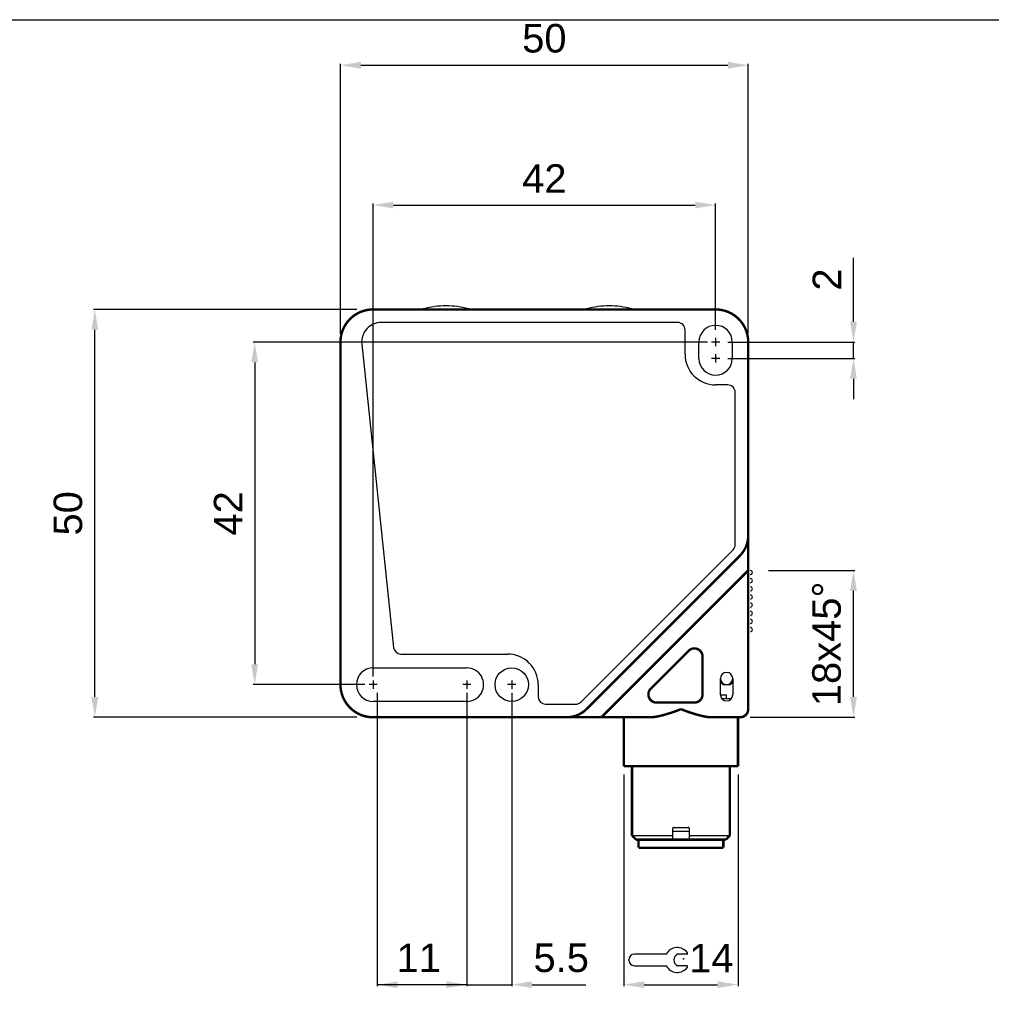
# Model space of a CAD drawing. Extents: x 2205 to 2615, y 964 to 1361.
# Tile 28 of 29: x 2412 to 2531, y 1240 to 1361. Entities that reach past the tile are written whole.
import ezdxf

# ---------------------------------------------------------------- set-up
doc = ezdxf.new("R2010")
doc.units = 0
doc.header["$MEASUREMENT"] = 0
doc.linetypes.add('TRATTEGGIATA2', pattern=[0.375, 0.25, -0.125])
doc.layers.get('0').update_dxf_attribs({"linetype": 'CONTINUOUS'})
doc.layers.get('DEFPOINTS').update_dxf_attribs({"linetype": 'CONTINUOUS'})
doc.layers.add('TRATTEGGIO', color=7, linetype='TRATTEGGIATA2')
doc.styles.add('QUOTE', font='ARIAL.TTF', dxfattribs={"height": 3.5})
doc.dimstyles.new('QUOTE', dxfattribs={"dimscale": 0, "dimtxt": 2.5, "dimasz": 2.5, "dimexe": 0.18, "dimexo": 1, "dimgap": 1.5, "dimtad": 1, "dimdec": 1, "dimzin": 0, "dimdsep": 46, "dimtxsty": 'QUOTE', "dimcen": 0.09, "dimadec": 0, "dimazin": 0, "dimtm": -0.1, "dimtfac": 0.5, "dimtdec": 1, "dimtmove": 0, "dimatfit": 0, "dimfxl": 0, "dimtolj": 2, "dimtzin": 0, "dimarcsym": 0})

# ---------------------------------------------------------------- blocks, each defined once
blk = doc.blocks.new('*D56')
at = {"color": 0, "linetype": 'ByBlock', "lineweight": -2}
for p, q in [((2453.681805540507, 1325.462850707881), (2421.385797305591, 1325.462850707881)), ((2421.565797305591, 1277.962850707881), (2421.565797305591, 1322.962850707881)), ((2453.681805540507, 1275.462850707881), (2421.385797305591, 1275.462850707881))]:
    blk.add_line(p, q, dxfattribs=at)
at = {"color": 0, "linetype": 'ByBlock'}
for points in [[(2421.149130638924, 1322.962850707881), (2421.982463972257, 1322.962850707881), (2421.565797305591, 1325.462850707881)], [(2421.149130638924, 1277.962850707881), (2421.982463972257, 1277.962850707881), (2421.565797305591, 1275.462850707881)]]:
    blk.add_solid(points, dxfattribs=at)
at = {"layer": 'DEFPOINTS', "color": 0, "linetype": 'ByBlock'}
for p in [(2421.565797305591, 1325.462850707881), (2454.681805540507, 1325.462850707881), (2454.681805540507, 1275.462850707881)]:
    blk.add_point(p, dxfattribs=at)
at = {"color": 0, "linetype": 'ByBlock', "insert": (2418.278791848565, 1300.462850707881), "char_height": 3.5, "attachment_point": 5, "rotation": 90, "style": 'QUOTE'}
blk.add_mtext('\\A2;50', dxfattribs=at)
blk = doc.blocks.new('*D57')
at = {"color": 0, "linetype": 'ByBlock', "lineweight": -2}
for p, q in [((2514.587925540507, 1323.962850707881), (2514.587925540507, 1331.781063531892)), ((2499.181805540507, 1321.462850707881), (2514.767925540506, 1321.462850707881)), ((2514.587925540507, 1319.462850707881), (2514.587925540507, 1321.462850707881)), ((2499.181805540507, 1319.462850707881), (2514.767925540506, 1319.462850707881)), ((2514.587925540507, 1316.962850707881), (2514.587925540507, 1314.462850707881))]:
    blk.add_line(p, q, dxfattribs=at)
at = {"color": 0, "linetype": 'ByBlock'}
for points in [[(2514.17125887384, 1323.962850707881), (2515.004592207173, 1323.962850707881), (2514.587925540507, 1321.462850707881)], [(2514.17125887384, 1316.962850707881), (2515.004592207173, 1316.962850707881), (2514.587925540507, 1319.462850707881)]]:
    blk.add_solid(points, dxfattribs=at)
at = {"layer": 'DEFPOINTS', "color": 0, "linetype": 'ByBlock'}
for p in [(2498.181805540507, 1321.462850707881), (2514.587925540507, 1321.462850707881), (2498.181805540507, 1319.462850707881)]:
    blk.add_point(p, dxfattribs=at)
at = {"color": 0, "linetype": 'ByBlock', "insert": (2511.330763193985, 1329.121957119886), "char_height": 3.5, "attachment_point": 5, "rotation": 90, "style": 'QUOTE'}
blk.add_mtext('\\A2;2', dxfattribs=at)
blk = doc.blocks.new('*D58')
at = {"color": 0, "linetype": 'ByBlock', "lineweight": -2}
for p, q in [((2451.681805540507, 1322.462850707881), (2451.681805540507, 1355.58054921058)), ((2454.181805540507, 1355.40054921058), (2499.1818040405, 1355.40054921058)), ((2501.6818040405, 1322.462858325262), (2501.6818040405, 1355.58054921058))]:
    blk.add_line(p, q, dxfattribs=at)
at = {"color": 0, "linetype": 'ByBlock'}
for points in [[(2454.181805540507, 1355.817215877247), (2454.181805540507, 1354.983882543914), (2451.681805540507, 1355.40054921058)], [(2499.1818040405, 1355.817215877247), (2499.1818040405, 1354.983882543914), (2501.6818040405, 1355.40054921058)]]:
    blk.add_solid(points, dxfattribs=at)
at = {"layer": 'DEFPOINTS', "color": 0, "linetype": 'ByBlock'}
for p in [(2501.6818040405, 1355.40054921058), (2451.681805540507, 1321.462850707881), (2501.6818040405, 1321.462858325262)]:
    blk.add_point(p, dxfattribs=at)
at = {"color": 0, "linetype": 'ByBlock', "insert": (2476.681804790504, 1358.687554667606), "char_height": 3.5, "attachment_point": 5, "style": 'QUOTE'}
blk.add_mtext('\\A2;50', dxfattribs=at)
blk = doc.blocks.new('*D59')
at = {"color": 0, "linetype": 'ByBlock', "lineweight": -2}
for p, q in [((2455.681805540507, 1280.462850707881), (2455.681805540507, 1338.435226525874)), ((2458.181805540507, 1338.255226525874), (2495.181805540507, 1338.255226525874)), ((2497.681805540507, 1322.962850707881), (2497.681805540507, 1338.435226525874))]:
    blk.add_line(p, q, dxfattribs=at)
at = {"color": 0, "linetype": 'ByBlock'}
for points in [[(2458.181805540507, 1338.671893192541), (2458.181805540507, 1337.838559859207), (2455.681805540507, 1338.255226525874)], [(2495.181805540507, 1338.671893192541), (2495.181805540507, 1337.838559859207), (2497.681805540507, 1338.255226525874)]]:
    blk.add_solid(points, dxfattribs=at)
at = {"layer": 'DEFPOINTS', "color": 0, "linetype": 'ByBlock'}
for p in [(2497.681805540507, 1338.255226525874), (2497.681805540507, 1321.962850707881), (2455.681805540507, 1279.462850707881)]:
    blk.add_point(p, dxfattribs=at)
at = {"color": 0, "linetype": 'ByBlock', "insert": (2476.681805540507, 1341.512388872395), "char_height": 3.5, "attachment_point": 5, "style": 'QUOTE'}
blk.add_mtext('\\A2;42', dxfattribs=at)
blk = doc.blocks.new('*D67')
at = {"color": 0, "linetype": 'ByBlock', "lineweight": -2}
for p, q in [((2496.681805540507, 1321.462850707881), (2440.984075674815, 1321.462850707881)), ((2441.164075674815, 1318.962850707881), (2441.164075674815, 1281.962850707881)), ((2454.681805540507, 1279.462850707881), (2440.984075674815, 1279.462850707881))]:
    blk.add_line(p, q, dxfattribs=at)
at = {"color": 0, "linetype": 'ByBlock'}
for points in [[(2440.747409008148, 1318.962850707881), (2441.580742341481, 1318.962850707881), (2441.164075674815, 1321.462850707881)], [(2440.747409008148, 1281.962850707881), (2441.580742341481, 1281.962850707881), (2441.164075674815, 1279.462850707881)]]:
    blk.add_solid(points, dxfattribs=at)
at = {"layer": 'DEFPOINTS', "color": 0, "linetype": 'ByBlock'}
for p in [(2497.681805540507, 1321.462850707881), (2441.164075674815, 1279.462850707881), (2455.681805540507, 1279.462850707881)]:
    blk.add_point(p, dxfattribs=at)
at = {"color": 0, "linetype": 'ByBlock', "insert": (2437.906913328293, 1300.462850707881), "char_height": 3.5, "attachment_point": 5, "rotation": 90, "style": 'QUOTE'}
blk.add_mtext('\\A2;42', dxfattribs=at)
blk = doc.blocks.new('*D68')
at = {"color": 0, "linetype": 'ByBlock', "lineweight": -2}
for p, q in [((2504.181805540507, 1293.462850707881), (2514.767925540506, 1293.462850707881)), ((2514.587925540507, 1277.962850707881), (2514.587925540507, 1290.962850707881)), ((2501.901725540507, 1275.462850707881), (2514.767925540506, 1275.462850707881))]:
    blk.add_line(p, q, dxfattribs=at)
at = {"color": 0, "linetype": 'ByBlock'}
for points in [[(2514.17125887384, 1290.962850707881), (2515.004592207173, 1290.962850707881), (2514.587925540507, 1293.462850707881)], [(2514.17125887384, 1277.962850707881), (2515.004592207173, 1277.962850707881), (2514.587925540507, 1275.462850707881)]]:
    blk.add_solid(points, dxfattribs=at)
at = {"layer": 'DEFPOINTS', "color": 0, "linetype": 'ByBlock'}
for p in [(2503.181805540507, 1293.462850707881), (2514.587925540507, 1293.462850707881), (2500.901725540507, 1275.462850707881)]:
    blk.add_point(p, dxfattribs=at)
at = {"color": 0, "linetype": 'ByBlock', "insert": (2511.30092008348, 1284.462850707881), "char_height": 3.5, "attachment_point": 5, "rotation": 90, "style": 'QUOTE'}
blk.add_mtext('\\A2;18x45°', dxfattribs=at)
blk = doc.blocks.new('CHIAVE')
at = {"color": 7, "linetype": 'Continuous'}
for p, q in [((-2.1019256, 0.55938389), (-6.0060054, 0.55938389)), ((0.40096534, 0.55938389), (-0.68337709, 0.55938389)), ((-6.7060054, -0.14061611), (-6.7060054, -0.15238505)), ((-6.0060054, -0.85238505), (-2.1019256, -0.85238505)), ((0.40096534, -0.85238505), (-0.68337709, -0.85238505))]:
    blk.add_line(p, q, dxfattribs=at)
for centre, radius, start, end in [((-0.75067349, -0.14650058), 1.524518, 35.382058, 152.41775), ((-6.0060054, -0.14061611), 0.7, 90, 180), ((-0.44807877, -0.14650058), 0.74406867, 108.4352, 251.5648), ((0.40096534, 0.67138389), 0.112, 270, 35.38206000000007), ((-6.0060054, -0.15238505), 0.7, 180, 270), ((-0.75067349, -0.14650058), 1.524518, 207.58225, 324.61794), ((0.40096534, -0.96438505), 0.112, 324.61794, 90)]:
    blk.add_arc(centre, radius, start, end, dxfattribs=at)
at = {"color": 1, "linetype": 'Continuous'}
blk.add_point((0, 0), dxfattribs=at)

msp = doc.modelspace()

# ---------------------------------------------------------------- linework, layer by layer
at = {"color": 7, "linetype": 'Continuous'}
for p, q in [((2493.029625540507, 1323.86299070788), (2456.685965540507, 1323.86337070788)), ((2493.929615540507, 1319.96298070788), (2493.929615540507, 1322.96299070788)), ((2497.681805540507, 1321.962850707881), (2497.681805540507, 1320.962850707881)), ((2454.295065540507, 1321.211380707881), (2458.201935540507, 1284.01890070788)), ((2495.631795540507, 1319.462850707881), (2495.631795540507, 1321.462850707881)), ((2498.181805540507, 1321.462850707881), (2497.181805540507, 1321.462850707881)), ((2499.731805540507, 1321.462850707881), (2499.731805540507, 1319.462850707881)), ((2498.181805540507, 1319.462850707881), (2497.181805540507, 1319.462850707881)), ((2497.681805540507, 1319.962850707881), (2497.681805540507, 1318.962850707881)), ((2499.179615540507, 1316.21298070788), (2497.679615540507, 1316.21298070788)), ((2500.079615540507, 1296.61984070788), (2500.079615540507, 1315.312980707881)), ((2481.159165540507, 1277.326590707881), (2499.816015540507, 1295.98344070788)), ((2500.681805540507, 1292.462850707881), (2500.681805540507, 1292.462850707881)), ((2459.096995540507, 1283.21298070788), (2472.179615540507, 1283.21298070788)), ((2455.681805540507, 1281.512640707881), (2467.181805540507, 1281.512630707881)), ((2455.681805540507, 1279.962850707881), (2455.681805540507, 1278.962850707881)), ((2467.181805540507, 1279.962850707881), (2467.181805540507, 1278.962850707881)), ((2472.681805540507, 1279.962850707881), (2472.681805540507, 1278.962850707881)), ((2498.281805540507, 1278.212850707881), (2498.281805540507, 1280.212850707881)), ((2498.281805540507, 1279.76285070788), (2498.581805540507, 1279.462850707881)), ((2499.481805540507, 1279.462850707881), (2499.781795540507, 1279.762840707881)), ((2499.781805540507, 1280.212850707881), (2499.781805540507, 1278.212850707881)), ((2456.181805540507, 1279.462850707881), (2455.181805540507, 1279.462850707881)), ((2467.681805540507, 1279.462850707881), (2466.681805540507, 1279.462850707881)), ((2473.181805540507, 1279.462850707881), (2472.181805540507, 1279.462850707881)), ((2475.929615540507, 1279.46298070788), (2475.929615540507, 1277.96298070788)), ((2498.581805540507, 1279.462850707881), (2499.031805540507, 1279.462850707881)), ((2499.031805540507, 1279.462850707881), (2499.481805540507, 1279.462850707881)), ((2467.181805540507, 1277.413050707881), (2455.681805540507, 1277.413050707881)), ((2499.031805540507, 1278.162850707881), (2498.283475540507, 1278.162850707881)), ((2499.582065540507, 1277.712850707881), (2498.481545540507, 1277.712850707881)), ((2499.031805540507, 1277.712850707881), (2499.031805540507, 1278.162850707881)), ((2476.829615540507, 1277.062980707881), (2480.522765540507, 1277.062980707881)), ((2483.681795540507, 1275.462840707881), (2483.681795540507, 1275.462840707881)), ((2492.428685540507, 1260.962850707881), (2492.428685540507, 1261.86285070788)), ((2494.428685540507, 1261.462850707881), (2492.428685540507, 1261.462850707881)), ((2492.528685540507, 1261.962850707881), (2493.428685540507, 1261.962850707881)), ((2493.428685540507, 1261.962850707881), (2494.328685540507, 1261.962850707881)), ((2494.428685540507, 1261.86285070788), (2494.428685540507, 1260.962850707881)), ((2487.428675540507, 1260.962850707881), (2492.428685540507, 1260.962850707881)), ((2492.278685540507, 1260.462850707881), (2492.428685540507, 1260.61285070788)), ((2492.428685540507, 1260.61285070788), (2492.428685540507, 1260.962850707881)), ((2494.428685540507, 1260.962850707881), (2499.428675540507, 1260.962850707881)), ((2494.428685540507, 1260.962850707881), (2494.428685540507, 1260.61285070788)), ((2494.428685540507, 1260.61285070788), (2494.578685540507, 1260.462850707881))]:
    msp.add_line(p, q, dxfattribs=at)
at = {"color": 7, "linetype": 'ByBlock'}
for p, q in [((2456.181805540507, 1278.462850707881), (2456.181805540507, 1242.49931157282)), ((2467.181805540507, 1278.462850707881), (2467.181805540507, 1242.49931157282)), ((2467.181805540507, 1278.462850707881), (2467.181805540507, 1242.49931157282)), ((2472.681805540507, 1278.462850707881), (2472.681805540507, 1242.49931157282)), ((2486.428685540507, 1268.462850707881), (2486.428685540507, 1242.49931157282)), ((2500.428685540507, 1268.462850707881), (2500.428685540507, 1242.49931157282)), ((2467.181805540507, 1242.67931157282), (2456.181805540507, 1242.67931157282)), ((2464.681805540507, 1242.67931157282), (2462.181805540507, 1242.67931157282)), ((2467.181805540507, 1242.67931157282), (2472.681805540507, 1242.67931157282)), ((2469.681805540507, 1242.67931157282), (2472.181805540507, 1242.67931157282)), ((2475.181805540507, 1242.67931157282), (2481.771282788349, 1242.67931157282)), ((2488.928685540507, 1242.67931157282), (2497.928685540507, 1242.67931157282))]:
    msp.add_line(p, q, dxfattribs=at)
at = {"color": 7, "linetype": 'Continuous', "const_width": 0.3}
for points in [[(2455.681805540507, 1325.462850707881, 0.414213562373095), (2451.681805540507, 1321.462850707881)], [(2501.6818040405, 1321.462858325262, 0.4142130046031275), (2497.681805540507, 1325.46284920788)], [(2500.65667927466, 1295.266146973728, 0.198912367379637), (2501.681805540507, 1297.741020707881)], [(2496.081805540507, 1282.903050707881, 0.668178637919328), (2494.37469875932, 1283.610157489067)], [(2451.681805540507, 1279.462850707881, 0.414213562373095), (2455.681805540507, 1275.462850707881)], [(2489.73449875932, 1278.969957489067, 0.6681786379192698), (2490.441605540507, 1277.26285070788)], [(2495.081805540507, 1277.26285070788, 0.414213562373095), (2496.081805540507, 1278.26285070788)], [(2479.403625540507, 1275.462850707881, 0.198912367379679), (2481.87849927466, 1276.487976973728)], [(2493.428675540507, 1276.462850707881), (2493.294715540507, 1276.40697070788, -0.0029546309), (2493.160225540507, 1276.35274070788, -0.0030538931), (2493.025185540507, 1276.30022070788, -0.0029678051), (2492.889685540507, 1276.24926070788, -0.0026757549), (2492.753845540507, 1276.199790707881, -0.002464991), (2492.617735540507, 1276.151670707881, -0.0022787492), (2492.481445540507, 1276.10484070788, -0.002096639), (2492.345055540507, 1276.059180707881, -0.0018693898), (2492.208655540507, 1276.014620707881, -0.0017328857), (2492.072315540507, 1275.97109070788, -0.0016500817), (2491.936105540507, 1275.92859070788, -0.0015971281), (2491.800065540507, 1275.887070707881, -0.001556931), (2491.664255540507, 1275.846550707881, -0.001527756), (2491.528775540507, 1275.807020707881, -0.00150021), (2491.393705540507, 1275.76854070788, -0.001708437), (2491.258885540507, 1275.73125070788, -0.0021989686), (2491.124305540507, 1275.69542070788, -0.00241965), (2490.990695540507, 1275.661220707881, -0.002457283), (2490.858345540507, 1275.628920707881, -0.003302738), (2490.724495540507, 1275.598560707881, -0.0049145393), (2490.588225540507, 1275.57040070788, -0.0036362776), (2490.460565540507, 1275.54493070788, 0.0001534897), (2490.345335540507, 1275.522620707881, -0.0067540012), (2490.199215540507, 1275.502100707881, -0.015884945), (2489.976775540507, 1275.482130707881, -0.008290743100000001), (2489.687025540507, 1275.462850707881, -0.004247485)], [(2497.170345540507, 1275.462850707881), (2496.992975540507, 1275.46839070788, -0.011374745), (2496.813825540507, 1275.48218070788, -0.011736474), (2496.632775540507, 1275.504710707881, -0.010773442), (2496.450075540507, 1275.534520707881, -0.0085110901), (2496.265845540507, 1275.57053070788, -0.0068282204), (2496.080365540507, 1275.61141070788, -0.0053373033), (2495.893765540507, 1275.656350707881, -0.0041528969), (2495.705965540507, 1275.704370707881, -0.002970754), (2495.517005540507, 1275.75485070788, -0.0024112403), (2495.328115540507, 1275.807210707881, -0.002364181), (2495.139775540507, 1275.86149070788, -0.0027194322), (2494.948005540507, 1275.919260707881, -0.0033341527), (2494.751525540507, 1275.981200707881, -0.0025016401), (2494.566825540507, 1276.04069070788, -0.000720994), (2494.399665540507, 1276.09563070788, -0.0037602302), (2494.185755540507, 1276.17166070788, -0.006763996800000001), (2493.857615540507, 1276.295890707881, -0.003306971), (2493.428675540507, 1276.462850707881, -0.0017259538)], [(2500.681805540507, 1275.462850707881, 0.414213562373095), (2501.681805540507, 1276.462850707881)], [(2500.428675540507, 1275.47640070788), (2500.379985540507, 1275.47515070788, -0.0003496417), (2500.329205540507, 1275.473920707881, -0.0002942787), (2500.276285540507, 1275.47270070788, -0.0002965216), (2500.221205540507, 1275.471500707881, -0.0003531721), (2500.163865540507, 1275.470330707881, -0.0003574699), (2500.104795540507, 1275.469210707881, -0.0003359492), (2500.044095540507, 1275.468150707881, -0.0004049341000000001), (2499.980135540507, 1275.467150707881, -0.0005338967), (2499.912275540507, 1275.46622070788, -0.0003790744), (2499.847365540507, 1275.46539070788, -6.02857e-05), (2499.787675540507, 1275.46468070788, -0.0006237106), (2499.706615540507, 1275.46404070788, -0.0011157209), (2499.576075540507, 1275.46342070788, -0.0005072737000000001), (2499.401735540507, 1275.462850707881, -0.0002502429)]]:
    msp.add_lwpolyline(points, format="xyb", dxfattribs=at)
for points in [[(2455.681805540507, 1325.462850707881), (2497.681805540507, 1325.462850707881)], [(2501.681805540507, 1321.462850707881), (2501.681805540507, 1297.741020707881)], [(2501.681805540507, 1297.741020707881), (2501.681805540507, 1293.462850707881)], [(2481.878505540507, 1276.487970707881), (2500.656675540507, 1295.266150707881)], [(2500.681805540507, 1292.462850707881), (2501.681805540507, 1293.462850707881)], [(2501.681805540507, 1293.462850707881), (2501.681805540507, 1279.09175070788)], [(2500.681805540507, 1292.462850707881), (2484.681805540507, 1276.462850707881)], [(2489.734495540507, 1278.969950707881), (2494.374695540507, 1283.61015070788)], [(2496.081805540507, 1282.903050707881), (2496.081805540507, 1278.26285070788)], [(2501.681805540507, 1279.09175070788), (2501.681805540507, 1276.462850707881)], [(2495.081805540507, 1277.26285070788), (2490.441605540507, 1277.26285070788)], [(2483.681795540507, 1275.462840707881), (2484.681805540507, 1276.462850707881)], [(2479.403625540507, 1275.462850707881), (2455.681805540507, 1275.462850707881)], [(2483.681795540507, 1275.462840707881), (2479.403625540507, 1275.462850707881)], [(2489.687025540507, 1275.462850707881), (2483.681795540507, 1275.462840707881)], [(2486.428685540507, 1269.462850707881), (2486.428685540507, 1275.462850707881)], [(2498.053475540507, 1275.462850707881), (2497.170335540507, 1275.462850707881)], [(2499.401725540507, 1275.462850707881), (2498.053475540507, 1275.462850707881)], [(2500.428685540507, 1275.47640070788), (2500.428685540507, 1269.462850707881)], [(2500.681805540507, 1275.462850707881), (2500.428685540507, 1275.462850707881)], [(2500.428685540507, 1269.462850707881), (2486.428685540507, 1269.462850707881)], [(2487.428675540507, 1269.462850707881), (2487.428675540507, 1260.962850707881)], [(2499.428675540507, 1260.962850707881), (2499.428675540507, 1269.462850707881)], [(2487.428675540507, 1260.962850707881), (2487.928685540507, 1260.462850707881)], [(2492.278685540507, 1260.462850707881), (2487.928685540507, 1260.462850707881)], [(2488.228685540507, 1259.462850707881), (2488.228675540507, 1260.462850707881)], [(2494.578685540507, 1260.462850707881), (2492.278685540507, 1260.462850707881)], [(2498.928685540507, 1260.462850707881), (2494.578685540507, 1260.462850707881)], [(2498.628685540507, 1259.462850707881), (2498.628675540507, 1260.462850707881)], [(2498.928685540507, 1260.462850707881), (2499.428675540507, 1260.962850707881)], [(2498.628685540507, 1259.462850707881), (2488.228685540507, 1259.462850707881)]]:
    msp.add_lwpolyline(points, dxfattribs=at)
at = {"color": 7, "linetype": 'Continuous'}
for points in [[(2461.879925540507, 1325.53437070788), (2461.858385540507, 1325.528590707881, -0.002778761), (2461.836785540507, 1325.52303070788, -0.0027739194), (2461.815095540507, 1325.51772070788, -0.0027723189), (2461.793345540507, 1325.512640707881, -0.002776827), (2461.771525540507, 1325.50781070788, -0.0027782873), (2461.749635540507, 1325.50322070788, -0.002777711), (2461.727695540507, 1325.498870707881, -0.0027802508), (2461.705705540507, 1325.49477070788, -0.0027864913), (2461.683655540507, 1325.49091070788, -0.0027801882), (2461.661565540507, 1325.48729070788, -0.0027637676), (2461.639445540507, 1325.483930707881, -0.0027880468), (2461.617265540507, 1325.48081070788, -0.0028451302), (2461.595015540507, 1325.477940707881, -0.0027655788), (2461.572825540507, 1325.47532070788, -0.0025841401), (2461.550745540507, 1325.47295070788, -0.0028499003), (2461.528285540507, 1325.470830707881, -0.0033928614), (2461.505295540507, 1325.468950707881, -0.0025790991), (2461.483685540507, 1325.467330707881, -0.0008950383), (2461.464145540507, 1325.466000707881, -0.0036280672), (2461.439045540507, 1325.464840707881, -0.00623784), (2461.400405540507, 1325.46379070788, -0.0030551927), (2461.349805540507, 1325.462850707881, -0.0016208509)], [(2481.879915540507, 1325.53437070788), (2481.858385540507, 1325.528590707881, -0.0027792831), (2481.836775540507, 1325.52303070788, -0.0027744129), (2481.815095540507, 1325.51772070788, -0.0027727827), (2481.793335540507, 1325.512640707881, -0.002777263), (2481.771515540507, 1325.50781070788, -0.002778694), (2481.749635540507, 1325.50322070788, -0.0027780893), (2481.727695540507, 1325.498870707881, -0.0027805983), (2481.705705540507, 1325.49477070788, -0.0027868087), (2481.683655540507, 1325.49091070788, -0.0027804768), (2481.661565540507, 1325.48729070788, -0.0027640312), (2481.639445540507, 1325.483930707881, -0.0027882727), (2481.617265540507, 1325.48081070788, -0.002845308), (2481.595015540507, 1325.477940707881, -0.0027657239), (2481.572825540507, 1325.47532070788, -0.0025842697), (2481.550745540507, 1325.47295070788, -0.0028500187), (2481.528285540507, 1325.470830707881, -0.0033929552), (2481.505285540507, 1325.468950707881, -0.0025791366), (2481.483685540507, 1325.467330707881, -0.0008950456), (2481.464145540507, 1325.466000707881, -0.0036280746), (2481.439045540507, 1325.464840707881, -0.006237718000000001), (2481.400405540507, 1325.46379070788, -0.003055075), (2481.349795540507, 1325.462850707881, -0.0016207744)]]:
    msp.add_lwpolyline(points, format="xyb", dxfattribs=at)
at = {"color": 7, "linetype": 'Continuous', "lineweight": -2, "const_width": 0.3}
msp.add_lwpolyline([(2451.681805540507, 1279.462850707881), (2451.681805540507, 1321.462850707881)], dxfattribs=at)
at = {"color": 7, "linetype": 'Continuous'}
msp.add_circle((2472.681805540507, 1279.462850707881), 2.0497889, dxfattribs=at)
for centre, radius, start, end in [((2464.631805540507, 1315.523450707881), 10.382269, 90, 105.3702900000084), ((2464.631805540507, 1315.523450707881), 10.382269, 74.62970600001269, 90), ((2467.913805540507, 1327.462850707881), 2, 254.6297099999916, 270), ((2484.631805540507, 1315.523450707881), 10.382269, 90, 105.3702900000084), ((2484.631805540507, 1315.523450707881), 10.382269, 74.62970600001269, 90), ((2487.913805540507, 1327.462850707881), 2, 254.6297099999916, 270), ((2456.681805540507, 1321.462850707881), 2.4005283, 89.90053999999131, 186.0143800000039), ((2493.031805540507, 1322.962850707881), 0.89781609, 0.008980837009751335, 90.13840599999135), ((2497.681805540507, 1321.462850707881), 2.0500021, 0.0002128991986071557, 179.9997899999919), ((2497.681805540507, 1319.962850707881), 3.7521839, 179.9979000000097, 269.9666299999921), ((2497.681805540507, 1319.462850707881), 2.0500034, 180.000010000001, 0), ((2499.181805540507, 1315.31285070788), 0.89781606, 0.008776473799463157, 90.13901100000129), ((2499.181805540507, 1296.619700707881), 0.89835963, 314.9077099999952, 0.00877999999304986), ((2501.942586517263, 1293.212850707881), 0.25, 270, 90.00011000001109), ((2501.942586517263, 1292.212850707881), 0.25, 270, 90), ((2501.942586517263, 1291.212850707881), 0.25, 270, 90), ((2501.942586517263, 1290.212850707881), 0.25, 270, 90), ((2501.942586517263, 1289.212850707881), 0.25, 270, 90), ((2501.942586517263, 1288.212850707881), 0.25, 270, 90), ((2501.942586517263, 1287.212850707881), 0.25, 270, 90), ((2501.942586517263, 1286.212850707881), 0.25, 270, 90), ((2459.096995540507, 1284.112980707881), 0.9, 186.0003800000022, 270), ((2472.181805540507, 1279.462850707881), 3.7478161, 0.002102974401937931, 90.0333669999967), ((2455.681805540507, 1279.462850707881), 2.0497932, 90.00001000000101, 269.999989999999), ((2467.181805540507, 1279.462850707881), 2.0497942, 269.999979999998, 90), ((2499.031805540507, 1280.212850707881), 0.75, 0, 180), ((2499.031805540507, 1280.212850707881), 0.74999999, 180, 270), ((2499.031805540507, 1280.212850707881), 0.75000001, 270, 0), ((2476.831805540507, 1277.962850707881), 0.90218394, 179.9912599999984, 269.8609500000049), ((2480.522765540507, 1277.96298070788), 0.9, 270, 315.0000000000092), ((2499.031805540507, 1278.212850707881), 0.74999999, 180, 0), ((2492.528685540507, 1261.86285070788), 0.09999999, 90.00000199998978, 180.000020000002), ((2494.328685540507, 1261.86285070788), 0.10000002, 359.999979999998, 90)]:
    msp.add_arc(centre, radius, start, end, dxfattribs=at)
at = {"color": 7, "linetype": 'ByBlock'}
for points in [[(2458.681805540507, 1243.095978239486), (2458.681805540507, 1242.262644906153), (2456.181805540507, 1242.67931157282)], [(2464.681805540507, 1243.095978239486), (2464.681805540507, 1242.262644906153), (2467.181805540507, 1242.67931157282)], [(2475.181805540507, 1243.095978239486), (2475.181805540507, 1242.262644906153), (2472.681805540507, 1242.67931157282)], [(2488.928685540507, 1243.095978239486), (2488.928685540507, 1242.262644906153), (2486.428685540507, 1242.67931157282)], [(2497.928685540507, 1243.095978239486), (2497.928685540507, 1242.262644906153), (2500.428685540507, 1242.67931157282)]]:
    msp.add_solid(points, dxfattribs=at)
at = {"layer": 'TRATTEGGIO', "color": 0, "linetype": 'ByBlock'}
msp.add_lwpolyline([(2410.316857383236, 1360.953809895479), (2615.344882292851, 1360.953809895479), (2615.344882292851, 1162.315874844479), (2410.316857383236, 1162.315874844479)], close=True, dxfattribs=at)

# ---------------------------------------------------------------- block references
at = {"color": 7}
msp.add_blockref('CHIAVE', (2493.734901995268, 1245.856978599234), dxfattribs=at)

# ---------------------------------------------------------------- texts
at = {"color": 7, "linetype": 'ByBlock', "char_height": 3.5, "attachment_point": 5, "style": 'QUOTE'}
for s, insert in [('11', (2461.284342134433, 1245.966317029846)), ('\\A2;5.5', (2478.749728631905, 1245.959154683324)), ('\\A2;14', (2497.168160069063, 1245.936473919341))]:
    msp.add_mtext(s, dxfattribs=dict(at, insert=insert))

# ---------------------------------------------------------------- dimensions: what is measured, and where the dimension line sits
at = {"color": 0, "linetype": 'ByBlock'}
dim = msp.add_linear_dim(base=(2501.6818040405, 1355.40054921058), p1=(2451.681805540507, 1321.462850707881), p2=(2501.6818040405, 1321.462858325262), text='50', dimstyle='QUOTE', override={"dimscale": 1}, dxfattribs=at)
dim.commit()
dim.dimension.update_dxf_attribs({"geometry": '*D58', "text_midpoint": (2476.681804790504, 1358.687554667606)})
at = {"color": 7, "linetype": 'ByBlock'}
dim = msp.add_linear_dim(base=(2497.681805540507, 1338.255226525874), p1=(2455.681805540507, 1279.462850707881), p2=(2497.681805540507, 1321.962850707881), text='42', dimstyle='QUOTE', override={"dimscale": 1}, dxfattribs=at)
dim.commit()
dim.dimension.update_dxf_attribs({"geometry": '*D59', "text_midpoint": (2476.681805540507, 1341.512388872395)})
for base, p1, p2, text, picture, middle in [((2514.587925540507, 1321.462850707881), (2498.181805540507, 1319.462850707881), (2498.181805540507, 1321.462850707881), '2', '*D57', (2511.330763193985, 1329.121957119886)), ((2421.565797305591, 1325.462850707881), (2454.681805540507, 1275.462850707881), (2454.681805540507, 1325.462850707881), '50', '*D56', (2418.278791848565, 1300.462850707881)), ((2441.164075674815, 1279.462850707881), (2497.681805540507, 1321.462850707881), (2455.681805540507, 1279.462850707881), '42', '*D67', (2437.906913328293, 1300.462850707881)), ((2514.587925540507, 1293.462850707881), (2500.901725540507, 1275.462850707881), (2503.181805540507, 1293.462850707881), '18x45°', '*D68', (2511.30092008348, 1284.462850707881))]:
    dim = msp.add_linear_dim(base=base, p1=p1, p2=p2, angle=90, text=text, dimstyle='QUOTE', override={"dimscale": 1}, dxfattribs=at)
    dim.commit()
    dim.dimension.update_dxf_attribs({"geometry": picture, "text_midpoint": middle})

doc.saveas('drawing.dxf')
